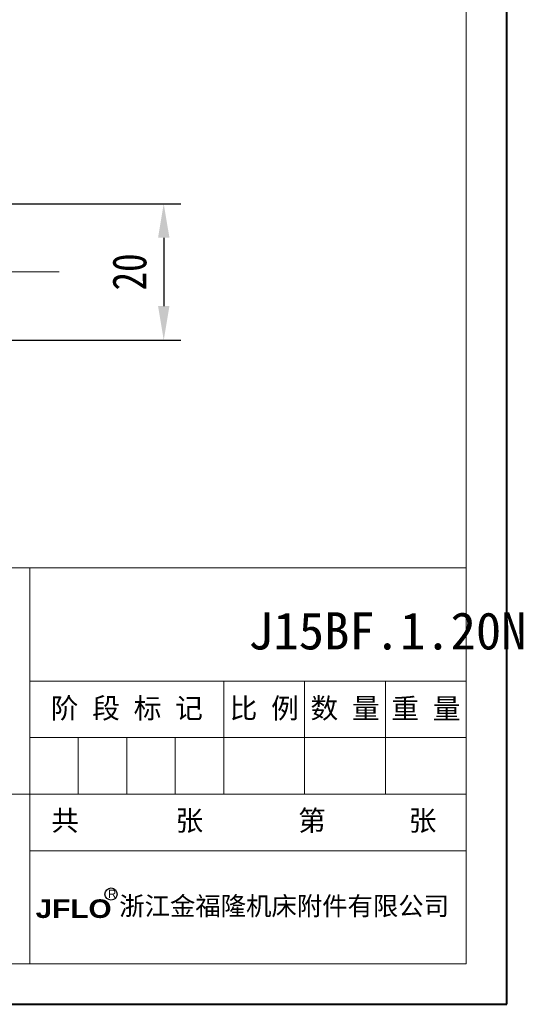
# Model space of a CAD drawing. Header units: millimetres. Extents: x 3187 to 3689, y -339 to 12.
# Tile 9 of 33: x 3614 to 3689, y -339 to -195. Entities that reach past the tile are written whole.
import ezdxf

# ---------------------------------------------------------------- set-up
doc = ezdxf.new("R2010")
doc.units = ezdxf.units.MM
for name, pattern in [('ACAD_ISO08W100', [36, 24, -3, 6, -3]), ('CENTER', [0.6, 0.375, -0.075, 0.075, -0.075]), ('CENTER2', [28.575, 19.05, -3.175, 3.175, -3.175])]:
    doc.linetypes.add(name, pattern=pattern)
for name, color, linetype, lineweight in [('中心线', 1, 'CENTER', 25), ('标注', 1, 'Continuous', 13), ('标注线', 7, 'Continuous', 15)]:
    doc.layers.add(name, color=color, linetype=linetype, lineweight=lineweight)
doc.styles.get("Standard").update_dxf_attribs({"font": '仿宋_GB2312.ttf', "width": 0.8})
doc.styles.add('样式 6', font='仿宋_GB2312.ttf')
doc.dimstyles.new('ISO-15', dxfattribs={"dimtxt": 5, "dimasz": 5, "dimexe": 2.5, "dimexo": 0.625, "dimgap": 2.5, "dimtad": 1, "dimdsep": 46, "dimtxsty": 'Standard', "dimcen": 2.5, "dimadec": 0, "dimazin": 0, "dimtfac": 1, "dimtmove": 0, "dimatfit": 3, "dimfxl": 0, "dimarcsym": 0})

# ---------------------------------------------------------------- blocks, each defined once
blk = doc.blocks.new('*D256')
at = {"color": 0, "lineweight": -2}
for p, q in [((3611.1, -221.99), (3637.11, -221.99)), ((3634.61, -226.99), (3634.61, -236.99)), ((3611.69, -241.99), (3637.11, -241.99))]:
    blk.add_line(p, q, dxfattribs=at)
at = {"color": 0, "lineweight": 9}
for points in [[(3633.78, -226.99), (3635.45, -226.99), (3634.61, -221.99)], [(3633.78, -236.99), (3635.45, -236.99), (3634.61, -241.99)]]:
    blk.add_solid(points, dxfattribs=at)
at = {"layer": 'Defpoints', "color": 0, "lineweight": 9}
for p in [(3610.47, -221.99), (3611.06, -241.99), (3634.61, -241.99)]:
    blk.add_point(p, dxfattribs=at)
at = {"color": 0, "lineweight": 9, "insert": (3629.61, -231.99), "char_height": 5, "attachment_point": 5, "rotation": 90}
blk.add_mtext('20', dxfattribs=at)

msp = doc.modelspace()

# ---------------------------------------------------------------- linework, layer by layer
at = {"color": 7, "lineweight": 40}
for p, q in [((3684.866, -339.321), (3684.866, 12.421)), ((3187.454, -339.321), (3684.866, -339.321))]:
    msp.add_line(p, q, dxfattribs=at)
at = {"color": 7, "lineweight": 13}
for p, q in [((3678.945, -333.399), (3678.945, 6.499)), ((3413.64, -275.368), (3678.945, -275.368)), ((3465.768, -333.399), (3678.945, -333.399))]:
    msp.add_line(p, q, dxfattribs=at)
at = {"color": 7, "lineweight": 15}
for p, q in [((3614.992, -333.399), (3614.992, -275.368)), ((3614.992, -291.948), (3678.945, -291.948)), ((3643.415, -308.529), (3643.415, -291.948)), ((3655.258, -308.529), (3655.258, -291.948)), ((3667.101, -308.529), (3667.101, -291.948)), ((3614.992, -300.238), (3678.945, -300.238)), ((3622.097, -308.529), (3622.097, -300.238)), ((3629.203, -308.529), (3629.203, -300.238)), ((3636.309, -308.529), (3636.309, -300.238)), ((3606.701, -308.529), (3678.945, -308.529)), ((3614.992, -316.819), (3678.945, -316.819))]:
    msp.add_line(p, q, dxfattribs=at)
at = {"layer": '中心线', "linetype": 'ACAD_ISO08W100', "lineweight": 13, "ltscale": 0.5}
msp.add_line((3619.3, -231.988), (3355.459, -231.988), dxfattribs=at)
at = {"layer": '标注', "color": 7, "lineweight": 30}
msp.add_circle((3626.894, -323.16), 0.891, dxfattribs=at)

# ---------------------------------------------------------------- texts
at = {"color": 7, "insert": (3646.977, -281.864), "char_height": 5.45106, "attachment_point": 1, "style": '样式 6'}
msp.add_mtext('J15BF.1.20N', dxfattribs=at)
at = {"color": 7, "linetype": 'CENTER2', "lineweight": 18, "char_height": 2.97331, "width": 32.1204, "attachment_point": 1, "style": '样式 6'}
for s, insert in [('{\\fSimSun|b0|i0|c134|p2;  共       张}', (3614.087, -310.9)), ('{\\fSimSun|b0|i0|c134|p2;  第      张}', (3650.261, -310.9))]:
    msp.add_mtext(s, dxfattribs=dict(at, insert=insert))
at = {"layer": '标注', "color": 7, "lineweight": 9, "attachment_point": 1, "style": '样式 6'}
for s, insert, char_height, width in [('{\\fArial|b0|i0|c0|p32;R}', (3626.438, -322.518), 1.22066, 0.87102), ('{\\fSimHei|b0|i0|c134|p2;浙江金福隆机床附件有限公司}', (3628.095, -323.554), 2.72469, 51.32651), ('{\\fArial Black|b0|i0|c0|p34;JFLO}', (3615.84, -323.941), 2.72469, 26.75694)]:
    msp.add_mtext(s, dxfattribs=dict(at, insert=insert, char_height=char_height, width=width))
at = {"layer": '标注线', "color": 7, "lineweight": 18, "char_height": 2.9733, "attachment_point": 5, "style": '样式 6'}
for s, insert, width in [('阶 段 标 记', (3629.203, -296.093), 28.42356), ('比 例', (3649.337, -296.093), 11.84315), ('数 量', (3661.18, -296.093), 11.84315), ('重 量', (3673.023, -296.093), 11.84315)]:
    msp.add_mtext(s, dxfattribs=dict(at, insert=insert, width=width))

# ---------------------------------------------------------------- dimensions: what is measured, and where the dimension line sits
at = {"color": 5, "lineweight": 9}
dim = msp.add_linear_dim(base=(3634.613, -241.988), p1=(3610.471, -221.988), p2=(3611.06, -241.988), angle=90, dimstyle='ISO-15', dxfattribs=at)
dim.commit()
dim.dimension.update_dxf_attribs({"geometry": '*D256', "text_midpoint": (3629.613, -231.988)})

doc.saveas('drawing.dxf')
